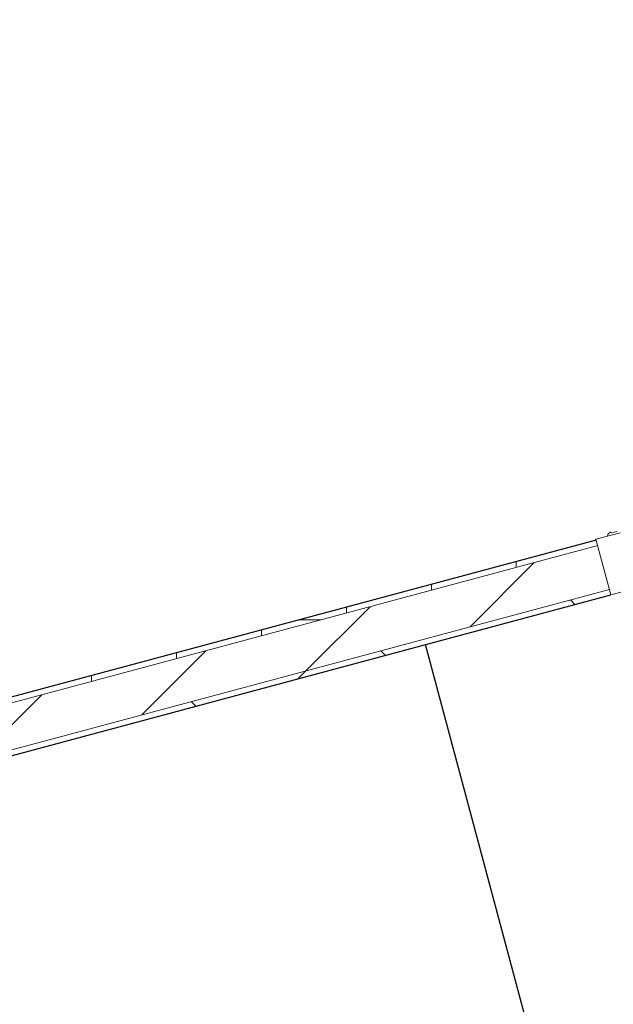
# Model space of a CAD drawing. Header units: millimetres. Extents: x 1512 to 2105, y 794 to 1149.
# Tile 187 of 256: x 1780.15 to 1781.2, y 1076.62 to 1078.36. Entities that reach past the tile are written whole.
import ezdxf

# ---------------------------------------------------------------- set-up
doc = ezdxf.new("R2010")
doc.units = ezdxf.units.MM
for name, color, linetype, lineweight in [('A-DOOR', 31, 'Continuous', 9), ('A-WALL', 113, 'Continuous', 9), ('A-WALL-PATT', 111, 'Continuous', 25)]:
    doc.layers.add(name, color=color, linetype=linetype, lineweight=lineweight)

# ---------------------------------------------------------------- blocks, each defined once
blk = doc.blocks.new('5-panel_Bi-fold_external_door_10806 - Type 1-V6-اول')
at = {"layer": 'A-DOOR'}
for p, q in [((-2.3461, 0.0569), (-2.3469, 0.0569)), ((-2.3461, 0.0569), (-2.3469, 0.0569)), ((-2.3461, 0.0553), (-2.3461, 0.0569)), ((-2.3461, 0.0553), (-2.3461, 0.0569)), ((-2.335, 0.0553), (-2.3461, 0.0553)), ((-2.331, 0.0516), (-2.375, 0.0516)), ((-2.375, 0.0516), (-2.375, -0.05)), ((-2.375, -0.05), (-2.331, -0.05))]:
    blk.add_line(p, q, dxfattribs=at)
for centre, radius, start, end in [((-2.3469, 0.0499), 0.007, 90, 159.7478), ((-2.3469, 0.0499), 0.007, 90, 159.7478), ((-2.353, 0.0521), 0.0005, 159.7478, 270), ((-2.353, 0.0521), 0.0005, 159.7478, 270)]:
    blk.add_arc(centre, radius, start, end, dxfattribs=at)

msp = doc.modelspace()

# ---------------------------------------------------------------- hatches: boundary and pattern name
at = {"layer": 'A-WALL-PATT', "lineweight": 9}
h = msp.add_hatch(dxfattribs=at)
h.set_pattern_fill('FP_4', color=256, style=0, pattern_type=2)
h.set_pattern_definition([(45, (1895.92745, 1080.89862), (-0.10606602, 0.10606602), [])])
h.paths.add_polyline_path([(1778.7962, 1076.7104), (1781.1919, 1077.3523), (1781.1712, 1077.4296), (1778.6651, 1076.7581)], flags=0)
h.paths.add_polyline_path([(1786.0215, 1078.6464), (1788.6676, 1079.3555), (1788.7052, 1079.4483), (1786.0008, 1078.7237), (1786.0169, 1078.6638)], flags=0)
h = msp.add_hatch(dxfattribs=at)
h.set_pattern_fill('FP_3', color=256, style=0, pattern_type=2)
h.set_pattern_definition([(0, (1895.92745, 1080.89862), (0, 0.15), []), (90, (1895.92745, 1080.89862), (-0.15, 9e-18), [])])
h.paths.add_polyline_path([(1778.682, 1076.7626), (1781.1712, 1077.4296), (1781.1682, 1077.4392), (1778.6656, 1076.7686)], flags=0)
h.paths.add_polyline_path([(1786.0008, 1078.7237), (1788.6084, 1079.4224), (1788.6131, 1079.434), (1785.9982, 1078.7334)], flags=0)
h = msp.add_hatch(dxfattribs=at)
h.set_pattern_fill('FP_2', color=256, style=0, pattern_type=2)
h.set_pattern_definition([(45, (1895.92745, 1080.89862), (-0.212132, 0.212132), []), (135, (1895.92745, 1080.89862), (-0.212132, -0.212132), [])])
h.paths.add_polyline_path([(1778.6779, 1076.6684), (1781.1945, 1077.3427), (1781.1919, 1077.3523), (1778.6615, 1076.6743)], flags=0)
h.paths.add_polyline_path([(1786.0241, 1078.6368), (1788.675, 1079.3471), (1788.6797, 1079.3587), (1786.0215, 1078.6464)], flags=0)

# ---------------------------------------------------------------- linework, layer by layer
msp.add_line((1782.1263, 1072.5569), (1780.8674, 1077.2551))
at = {"layer": 'A-WALL', "lineweight": 25}
for p, q in [((1781.1686, 1077.4393), (1778.6656, 1076.7686)), ((1778.661, 1076.6638), (1781.1945, 1077.3427))]:
    msp.add_line(p, q, dxfattribs=at)
at = {"layer": 'A-WALL'}
for p, q in [((1781.1712, 1077.4296), (1778.6651, 1076.7581)), ((1781.1919, 1077.3523), (1778.6615, 1076.6743))]:
    msp.add_line(p, q, dxfattribs=at)

# ---------------------------------------------------------------- block references
at = {"layer": 'A-DOOR', "rotation": 15}
msp.add_blockref('5-panel_Bi-fold_external_door_10806 - Type 1-V6-اول', (1783.4756, 1078.0057), dxfattribs=at)

doc.saveas('drawing.dxf')
